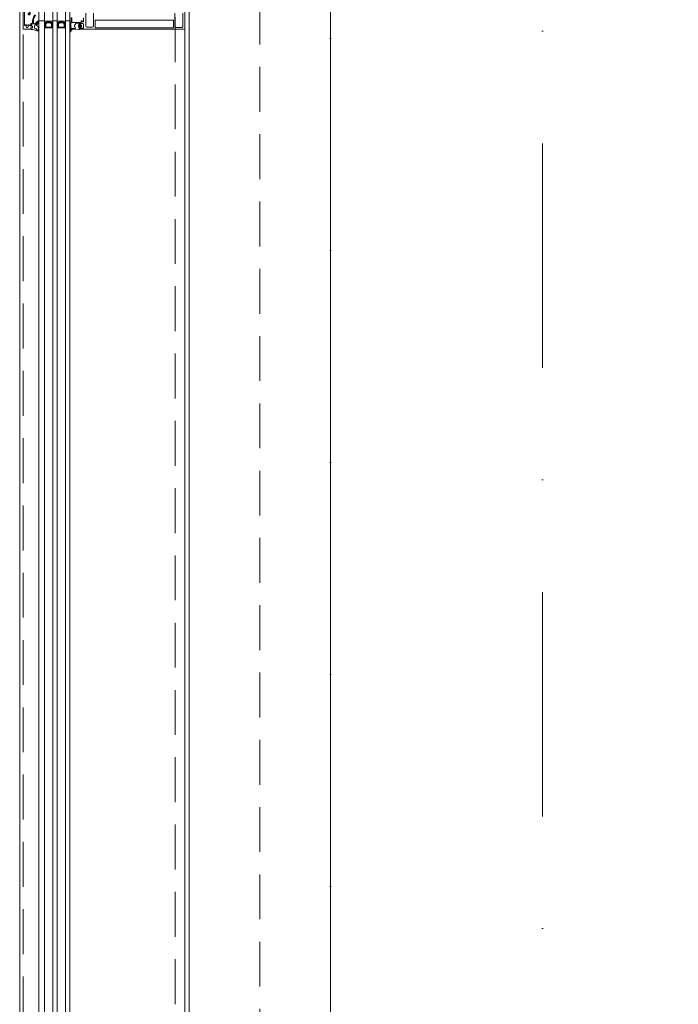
# Model space of a CAD drawing. Header units: millimetres. Extents: x 213386 to 459888, y 74252 to 208052.
# Tile 94 of 256: x 373037 to 373969, y 158094 to 159488. Entities that reach past the tile are written whole.
import ezdxf

# ---------------------------------------------------------------- set-up
doc = ezdxf.new("R2010")
doc.units = ezdxf.units.MM
for name, pattern in [('CK_Čerchovaná 50', [6, 3, -1.5, 0, -1.5]), ('ČERCHOVANÁ', [25.4, 12.7, -6.35, 0, -6.35]), ('ČÁRKOVANÁ', [19.05, 12.7, -6.35]), ('ČÁRKOVANÁ01-01', [2, 1, -1])]:
    doc.linetypes.add(name, pattern=pattern)
for name, color, linetype, lineweight in [('FASÁDA DETAILNÍ', 255, 'Continuous', 0), ('NOVÁ TENKÁ', 255, 'Continuous', 0), ('OSY', 255, 'Continuous', 0), ('TENKA', 255, 'Continuous', 0)]:
    doc.layers.add(name, color=color, linetype=linetype, lineweight=lineweight)

# ---------------------------------------------------------------- blocks, each defined once
blk = doc.blocks.new('284336')
for points in [[(-0.7, -9.6), (-10, -9.6, 0.414511), (-10.5, -10.1), (-10.5, -15.5, -1), (-11.7, -15.5), (-11.7, -9.6), (-12.7, -8.9, -0.668884), (-12.6, -8.2), (-12, -8, 0.766384), (-12, -7.2), (-12.6, -7, -0.76831), (-12.6, -6.2), (-12, -6, 0.766384), (-12, -5.2), (-12.6, -5, -0.76831), (-12.6, -4.2), (-12, -4, 0.766384), (-12, -3.2), (-12.6, -3, -0.877523), (-12.5, -2.2), (-12.1, -2.2, 0.698129), (-11.8, -1.5, -0.220231), (-12.9, 0.8), (-12.9, 3.5, -0.157143), (-12.8, 3.7), (-12.7, 3.4, -0.067482), (-12.5, 2.5, 0.393136), (-8.7, -1), (-6.1, -1, -0.414214), (-5.6, -1.5), (-5.6, -2.2, -0.267949), (-5.9, -2.6), (-6.4, -2.9, 0.267949), (-6.6, -3.4), (-6.6, -5.8, 0.267949), (-6.4, -6.3), (-5.9, -6.6, -0.267949), (-5.6, -7), (-5.6, -8.1, 0.414215), (-5.1, -8.6), (-0.4, -8.6), (-0.4, -9.3, -0.414212), (-0.7, -9.6)], [(-0.4, 0), (-0.4, -2, 0.990243), (-0.4, -3), (0.9, -3, 0.414214), (1.2, -2.7), (1.2, -2.6, -0.668123), (1.7, -2.4), (2.7, -3.4, -0.199004), (2.9, -3.8), (2.9, -5.4, -0.199038), (2.7, -5.8), (1.7, -6.8, -0.668191), (1.2, -6.6), (1.2, -6.5, 0.414214), (0.9, -6.2), (-0.4, -6.2, 0.990269), (-0.4, -7.2), (-0.4, -8.6), (-5.1, -8.6, -0.414215), (-5.6, -8.1), (-5.6, -7, 0.267949), (-5.8, -6.6), (-6.3, -6.3, -0.267949), (-6.6, -5.8), (-6.6, -3.4, -0.267949), (-6.3, -3), (-5.8, -2.7, 0.267949), (-5.6, -2.2), (-5.6, -1.5, 0.414214), (-6.1, -1), (-8.7, -1, -0.393156), (-12.5, 2.5, 0.067572), (-12.7, 3.4), (-12.8, 3.7, -0.637545), (-12.1, 3.5), (-11.9, 2.5, 0.344315), (-10.1, 0.9), (0, 0.4, -0.406913), (0.4, 0), (-0.4, 0)], [(1.7, -4.3, 0.414235), (1.2, -3.8), (-0.7, -3.8, 0.414214), (-1.2, -4.3), (-1.2, -4.9, 0.414214), (-0.7, -5.4), (1.2, -5.4, 0.414235), (1.7, -4.9), (1.7, -4.3)]]:
    blk.add_lwpolyline(points, format="xyb", close=True)
blk = doc.blocks.new('433270')
blk.add_lwpolyline([(1, 0, 0.414364), (0, -1), (0, -1.4, 0.255924), (0.2, -1.8, -0.547723), (0.2, -3.2, 0.255924), (0, -3.6), (0, -14.6, 0.414214), (0.3, -14.9), (1.2, -14.9, 0.414214), (1.7, -14.4), (1.7, -10.3, -0.414214), (2, -10), (6, -10, 0.414248), (7, -9), (7, -7.7, 0.414179), (6.5, -7.2), (5.7, -7.2, 0.414232), (5.4, -7.5), (5.4, -8.2, -0.414198), (5.1, -8.5), (2.8, -8.5, -0.414204), (1.8, -7.5), (1.8, -4.5, -0.147432), (2, -3.9, 0.147461), (2.4, -2.5), (2.4, -2.3, -0.414214), (2.9, -1.8), (21.9, -1.8, -0.668178), (22.2, -2.7), (22.2, -2.7, 1), (21.6, -3.3), (21.5, -3.4, 0.198912), (21.4, -3.7), (21.4, -4, 0.414214), (22.1, -4.7), (22.4, -4.7, 0.576988), (22.6, -4.3, -0.311246), (24.6, -4.3, 0.576988), (24.8, -4.7), (25.3, -4.7, -0.260065), (25.3, -6.6), (24.8, -6.6, 0.576988), (24.6, -7.1, -0.311246), (22.6, -7.1, 0.576988), (22.4, -6.6), (22.1, -6.6, 0.414214), (21.4, -7.3), (21.4, -7.6, 0.267949), (21.6, -8), (21.9, -8.2, -0.637047), (21.7, -10), (19.8, -10.7, 0.315299), (19.5, -11.2), (19.5, -11.5, 0.520567), (20.2, -12), (22.8, -11, -0.520567), (23.5, -11.5), (23.5, -12.5, 0.414062), (24, -13), (25, -13, 0.414186), (25.5, -12.5), (25.5, -11.5, -0.414182), (26, -11), (27, -11, 0.414214), (27.5, -10.5), (27.5, -0.5, 0.414214), (27, 0), (1, 0)], format="xyb", close=True)
blk = doc.blocks.new('284325')
for points in [[(0.8, -5.2, -0.560316), (0.9, -4.7), (1.9, -4.4, 0.3153), (2.1, -4.1), (2.1, -1.9, 0.451558), (1.8, -1.6), (0.9, -1.7, -0.399586), (0.6, -1.5), (0.3, -0.1, -0.415977), (0.5, 0.3, 0.024107), (6.1, 1.2, 0.076636), (9, 2.3, -0.577615), (10.8, 1.3), (10, 1.4, 0.283171), (9.1, 0.9, -0.168429), (7.1, -0.7), (5.9, -1.2, 0.315302), (5.2, -2.1), (5.2, -4.2, 0.269719), (6.8, -6.8, -0.194797), (10.2, -11.5, -0.342663), (9.2, -11.2, 0.119207), (5.4, -7.6, 0.578571), (3.6, -8.6), (3.6, -11.8, 0.176415), (6.2, -18.7, -1), (5.2, -19.5, -0.176415), (2.4, -11.8), (2.4, -8.9, 0.208286), (0.8, -5.2)], [(9, -6.7), (10.3, -8.8, -0.134555), (10.8, -10.6, -0.339795), (10.2, -11.5, 0.194788), (6.8, -6.8, -0.269736), (5.2, -4.2), (5.2, -2.1, -0.315302), (5.9, -1.2), (7.1, -0.7, 0.168429), (9.1, 0.9, -0.283167), (10, 1.4), (10.8, 1.3), (10.8, -0.7, -0.070852), (10.7, -1.3), (9.9, -3.9, -0.241839), (9.1, -4.8), (7.9, -5.2, 0.836024), (8.1, -6.2), (8.1, -6.2, -0.255349), (9, -6.7)]]:
    blk.add_lwpolyline(points, format="xyb", close=True)

msp = doc.modelspace()

# ---------------------------------------------------------------- linework, layer by layer
at = {"layer": 'FASÁDA DETAILNÍ'}
for p, q in [((373036.638, 145492.154), (373036.638, 169172.154)), ((373063.638, 145492.154), (373063.638, 169172.154)), ((373063.638, 155177.655), (373063.638, 169172.154)), ((373071.638, 169172.154), (373071.638, 145492.154)), ((373071.638, 169172.154), (373071.638, 155177.655)), ((373083.638, 145492.154), (373083.638, 169172.154)), ((373083.638, 155177.655), (373083.638, 169172.154)), ((373089.638, 169172.154), (373089.638, 145492.154)), ((373089.638, 169172.154), (373089.638, 155177.655)), ((373101.638, 145492.154), (373101.638, 169172.154)), ((373101.638, 155177.655), (373101.638, 169172.154)), ((373107.638, 169172.154), (373107.638, 145492.154)), ((373107.638, 169172.154), (373107.638, 155177.655)), ((373276.638, 145732.154), (373276.638, 168932.154)), ((373063.638, 157577.655), (373063.638, 159486.654)), ((373063.638, 159486.654), (373071.638, 159486.654)), ((373071.638, 159486.654), (373071.638, 157577.655)), ((373083.638, 157577.655), (373083.638, 159486.654)), ((373083.638, 159486.654), (373089.638, 159486.654)), ((373089.638, 159486.654), (373089.638, 157577.655)), ((373101.638, 157577.655), (373101.638, 159486.654)), ((373101.638, 159486.654), (373107.638, 159486.654)), ((373107.638, 159486.654), (373107.638, 157577.655)), ((373270.638, 159475.654), (373270.638, 157588.654))]:
    msp.add_line(p, q, dxfattribs=at)
at = {"layer": 'FASÁDA DETAILNÍ', "linetype": 'ČÁRKOVANÁ', "ltscale": 5}
for p, q in [((373041.638, 145497.154), (373041.638, 169167.154)), ((373256.638, 145712.154), (373256.638, 168952.154)), ((373376.638, 145832.154), (373376.638, 168832.154))]:
    msp.add_line(p, q, dxfattribs=at)
at = {"layer": 'FASÁDA DETAILNÍ', "ltscale": 5}
msp.add_lwpolyline([(373969.138, 145732.154), (373969.138, 145932.154), (373476.638, 145932.154), (373476.638, 168732.154), (373969.14, 168732.154), (373969.14, 168932.154)], dxfattribs=at)
at = {"layer": 'FASÁDA DETAILNÍ'}
for points in [[(373270.638, 159501.154), (373270.638, 159475.654, -0.41421354), (373269.638, 159474.654), (373269.638, 159474.654), (373121.138, 159474.654, -0.41421359), (373120.638, 159475.154), (373120.638, 159476.454, -0.41421972), (373121.138, 159476.954), (373121.638, 159476.954), (373121.638, 159475.954), (373126.138, 159475.954, 0.41421356), (373127.138, 159476.954), (373127.138, 159481.654, 0.41421356), (373126.138, 159482.654), (373121.638, 159482.654), (373121.638, 159480.954), (373121.138, 159480.954, -0.41420125), (373120.638, 159481.454), (373120.638, 159483.454, -0.41421356), (373121.138, 159483.954), (373123.282, 159483.954, 0.41421356), (373123.782, 159484.454), (373123.782, 159486.254), (373125.033, 159486.254), (373125.033, 159485.054), (373126.838, 159485.054, 0.41421356), (373127.138, 159485.354), (373127.138, 159490.653, 0.41416675)], [(373130.138, 159497.511), (373130.138, 159479.146, 0.41421356), (373131.638, 159477.646), (373135.139, 159477.646, 0.39998513), (373136.139, 159477.646), (373139.838, 159477.646, 0.41421356), (373141.338, 159479.146), (373141.338, 159497.511, -0.13165045)], [(373256.438, 159497.501), (373256.438, 159478.646, 0.41423155), (373257.938, 159477.146), (373261.648, 159477.146, 0.39998513), (373262.648, 159477.146), (373266.138, 159477.146, 0.41423155), (373267.638, 159478.646), (373267.638, 159497.501, -0.11693652)]]:
    msp.add_lwpolyline(points, format="xyb", dxfattribs=at)
for points in [[(373082.638, 159476.654), (373082.638, 159482.654), (373080.638, 159484.654), (373074.638, 159484.654), (373072.638, 159482.654), (373072.638, 159476.654), (373077.138, 159476.654), (373077.138, 159477.154), (373078.138, 159477.154), (373078.138, 159476.654)], [(373073.638, 159477.654), (373081.638, 159477.654), (373081.638, 159482.24), (373080.224, 159483.654), (373075.191, 159483.654), (373073.638, 159482.24)], [(373100.638, 159476.654), (373100.638, 159482.654), (373098.638, 159484.654), (373092.638, 159484.654), (373090.638, 159482.654), (373090.638, 159476.654), (373095.138, 159476.654), (373095.138, 159477.154), (373096.138, 159477.154), (373096.138, 159476.654)], [(373091.638, 159477.654), (373099.638, 159477.654), (373099.638, 159482.24), (373098.224, 159483.654), (373093.191, 159483.654), (373091.638, 159482.24)]]:
    msp.add_lwpolyline(points, close=True, dxfattribs=at)
msp.add_lwpolyline([(373143.838, 159476.754), (373253.938, 159476.754, 0.41421356), (373254.438, 159477.254), (373254.438, 159486.954, 0.41421356), (373253.938, 159487.454), (373143.838, 159487.454, 0.41421356), (373143.338, 159486.954), (373143.338, 159477.254, 0.41421356), (373143.838, 159476.754)], format="xyb", close=True, dxfattribs=at)
for centre, radius, start, end in [((373077.638, 159508.546), 22.699, 254.672775, 285.327225), ((373072.99, 159481.104), 3.546, 67.293824, 112.409048), ((373072.876, 159481.47), 2.897, 65.306674, 115.295152), ((373072.708, 159481.819), 2.248, 61.527342, 118.402815), ((373072.563, 159482.063), 1.712, 57.294949, 122.685651), ((373072.424, 159482.224), 1.263, 51.965628, 128.499565), ((373072.276, 159482.314), 0.879, 43.994908, 136.496438), ((373072.138, 159482.302), 0.596, 33.03656, 146.96344), ((373072.138, 159482.009), 0.596, 33.03656, 146.96344), ((373072.138, 159481.717), 0.596, 33.03656, 146.96344), ((373072.138, 159481.424), 0.596, 33.03656, 146.96344), ((373072.138, 159481.132), 0.596, 33.03656, 146.96344), ((373072.138, 159480.839), 0.596, 33.03656, 146.96344), ((373072.138, 159480.547), 0.596, 33.03656, 146.96344), ((373072.138, 159480.254), 0.596, 33.03656, 146.96344), ((373072.138, 159479.962), 0.596, 33.03656, 146.96344), ((373072.138, 159479.669), 0.596, 33.03656, 146.96344), ((373072.138, 159479.377), 0.596, 33.03656, 146.96344), ((373072.138, 159479.084), 0.596, 33.03656, 146.96344), ((373072.138, 159478.792), 0.596, 33.03656, 146.96344), ((373082.287, 159481.104), 3.546, 67.590952, 112.706176), ((373082.401, 159481.47), 2.897, 64.704848, 114.693326), ((373082.569, 159481.819), 2.248, 61.597185, 118.472658), ((373082.714, 159482.063), 1.712, 57.314349, 122.705051), ((373082.852, 159482.224), 1.263, 51.500435, 128.034372), ((373083, 159482.314), 0.879, 43.503562, 136.005092), ((373083.138, 159482.302), 0.596, 33.03656, 146.96344), ((373083.138, 159482.009), 0.596, 33.03656, 146.96344), ((373083.138, 159481.717), 0.596, 33.03656, 146.96344), ((373083.138, 159481.424), 0.596, 33.03656, 146.96344), ((373083.138, 159481.132), 0.596, 33.03656, 146.96344), ((373083.138, 159480.839), 0.596, 33.03656, 146.96344), ((373083.138, 159480.547), 0.596, 33.03656, 146.96344), ((373083.138, 159480.254), 0.596, 33.03656, 146.96344), ((373083.138, 159479.962), 0.596, 33.03656, 146.96344), ((373083.138, 159479.669), 0.596, 33.03656, 146.96344), ((373083.138, 159479.377), 0.596, 33.03656, 146.96344), ((373083.138, 159479.084), 0.596, 33.03656, 146.96344), ((373083.138, 159478.792), 0.596, 33.03656, 146.96344), ((373095.638, 159508.546), 22.699, 254.672775, 285.327225), ((373090.99, 159481.104), 3.546, 67.293824, 112.409048), ((373090.876, 159481.47), 2.897, 65.306674, 115.295152), ((373090.708, 159481.819), 2.248, 61.527342, 118.402815), ((373090.563, 159482.063), 1.712, 57.294949, 122.685651), ((373090.424, 159482.224), 1.263, 51.965628, 128.499565), ((373090.276, 159482.314), 0.879, 43.994908, 136.496438), ((373090.138, 159482.302), 0.596, 33.03656, 146.96344), ((373090.138, 159482.009), 0.596, 33.03656, 146.96344), ((373090.138, 159481.717), 0.596, 33.03656, 146.96344), ((373090.138, 159481.424), 0.596, 33.03656, 146.96344), ((373090.138, 159481.132), 0.596, 33.03656, 146.96344), ((373090.138, 159480.839), 0.596, 33.03656, 146.96344), ((373090.138, 159480.547), 0.596, 33.03656, 146.96344), ((373090.138, 159480.254), 0.596, 33.03656, 146.96344), ((373090.138, 159479.962), 0.596, 33.03656, 146.96344), ((373090.138, 159479.669), 0.596, 33.03656, 146.96344), ((373090.138, 159479.377), 0.596, 33.03656, 146.96344), ((373090.138, 159479.084), 0.596, 33.03656, 146.96344), ((373090.138, 159478.792), 0.596, 33.03656, 146.96344), ((373100.287, 159481.104), 3.546, 67.590952, 112.706176), ((373100.401, 159481.47), 2.897, 64.704848, 114.693326), ((373100.569, 159481.819), 2.248, 61.597185, 118.472658), ((373100.714, 159482.063), 1.712, 57.314349, 122.705051), ((373100.852, 159482.224), 1.263, 51.500435, 128.034372), ((373101, 159482.314), 0.879, 43.503562, 136.005092), ((373101.138, 159482.302), 0.596, 33.03656, 146.96344), ((373101.138, 159482.009), 0.596, 33.03656, 146.96344), ((373101.138, 159481.717), 0.596, 33.03656, 146.96344), ((373101.138, 159481.424), 0.596, 33.03656, 146.96344), ((373101.138, 159481.132), 0.596, 33.03656, 146.96344), ((373101.138, 159480.839), 0.596, 33.03656, 146.96344), ((373101.138, 159480.547), 0.596, 33.03656, 146.96344), ((373101.138, 159480.254), 0.596, 33.03656, 146.96344), ((373101.138, 159479.962), 0.596, 33.03656, 146.96344), ((373101.138, 159479.669), 0.596, 33.03656, 146.96344), ((373101.138, 159479.377), 0.596, 33.03656, 146.96344), ((373101.138, 159479.084), 0.596, 33.03656, 146.96344), ((373101.138, 159478.792), 0.596, 33.03656, 146.96344)]:
    msp.add_arc(centre, radius, start, end, dxfattribs=at)
at = {"layer": 'NOVÁ TENKÁ', "linetype": 'ČÁRKOVANÁ01-01', "ltscale": 250}
msp.add_lwpolyline([(373476.638, 152232.154), (373476.638, 152232.154), (373476.638, 152832.154), (373476.638, 152832.154), (373476.638, 157032.154), (373476.638, 157032.154), (373476.638, 157632.154), (373476.638, 157632.154), (373476.638, 161832.154), (373476.638, 161832.154), (373476.638, 162432.154), (373476.638, 162432.154), (373476.638, 167232.154)], dxfattribs=at)
at = {"layer": 'OSY', "linetype": 'ČERCHOVANÁ', "ltscale": 25}
msp.add_line((373776.638, 170109.563), (373776.638, 145530.044), dxfattribs=at)
at = {"layer": 'TENKA', "linetype": 'CK_Čerchovaná 50', "ltscale": 50}
msp.add_line((373476.638, 145732.154), (373476.638, 168932.154), dxfattribs=at)

# ---------------------------------------------------------------- block references
at = {"layer": 'FASÁDA DETAILNÍ', "xscale": -1}
for name, p, rotation in [('433270', (373041.638, 159502.155), 90), ('284325', (373052.498, 159474.654), 180), ('284336', (373121.048, 159474.654), 180)]:
    msp.add_blockref(name, p, dxfattribs=dict(at, rotation=rotation))

doc.saveas('drawing.dxf')
